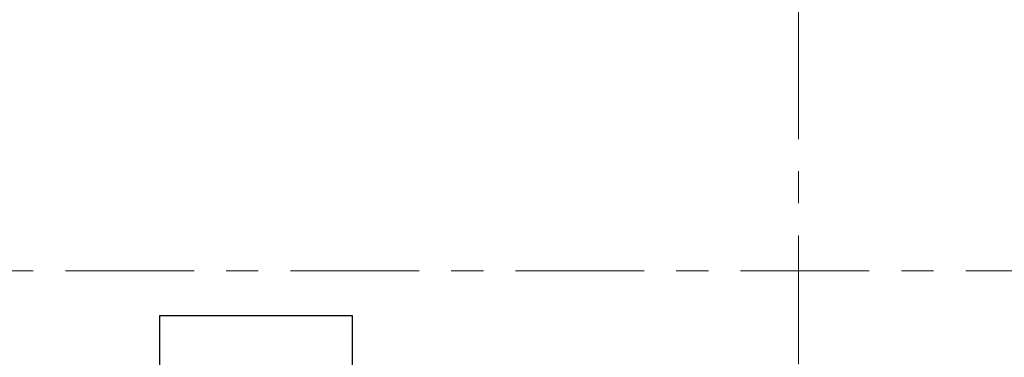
# Model space of a CAD drawing. Header units: metres. Extents: x -38 to 93, y -15 to 21.
# Tile 61 of 194: x 52.53 to 55.59, y 7.13 to 8.18. Entities that reach past the tile are written whole.
import ezdxf

# ---------------------------------------------------------------- set-up
doc = ezdxf.new("R2010")
doc.units = ezdxf.units.M
doc.linetypes.add('______11', pattern=[0.5, 0.4, -0.05, 0, -0.05])
doc.linetypes.add('______5', pattern=[1.1, 0.8, -0.1, 0.1, -0.1])
doc.layers.add('XR$2$Осевая линия (1)', color=7, linetype='______5', lineweight=13)
doc.layers.add('XR$4$Перекрытие (1)', color=7, linetype='Continuous', lineweight=35)

msp = doc.modelspace()

# ---------------------------------------------------------------- linework, layer by layer
at = {"layer": 'XR$2$Осевая линия (1)', "color": 253, "linetype": '______11', "lineweight": 13, "true_color": 0xa0a0a0, "transparency": 33554687}
for p, q in [((54.95, -3.39), (54.95, 8.98)), ((-2.63, 7.4), (62.6, 7.4))]:
    msp.add_line(p, q, dxfattribs=at)
at = {"layer": 'XR$4$Перекрытие (1)', "color": 7, "linetype": 'Continuous', "lineweight": 25, "transparency": 33554687}
for p, q in [((52.963, 7.2601), (52.963, 6.7101)), ((53.563, 7.2601), (52.963, 7.2601)), ((53.563, 6.7101), (53.563, 7.2601))]:
    msp.add_line(p, q, dxfattribs=at)

doc.saveas('drawing.dxf')
